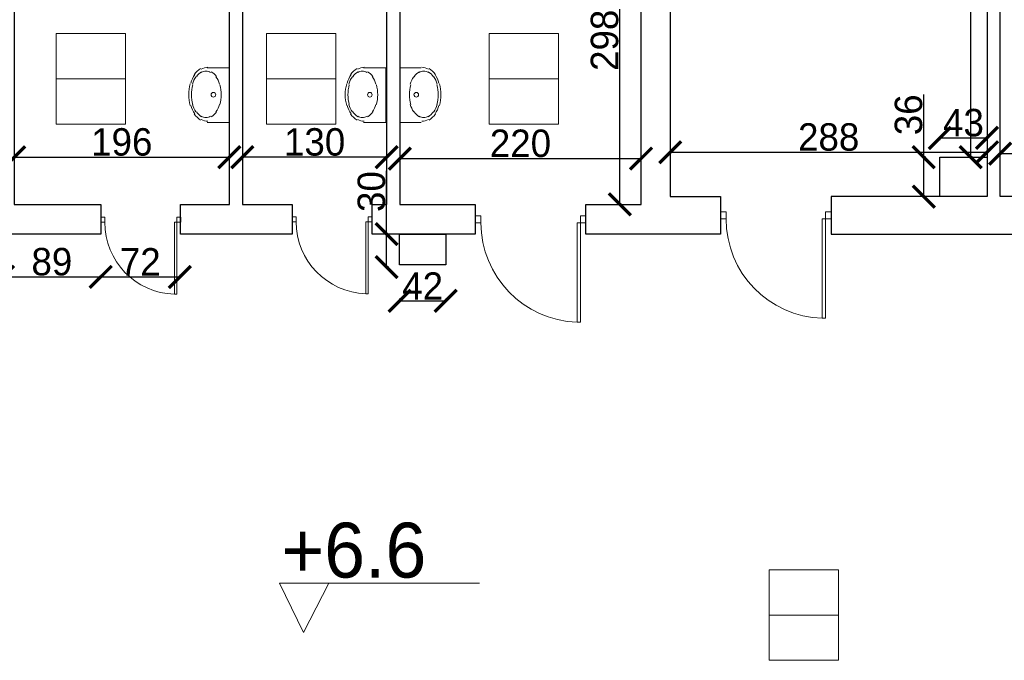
# Model space of a CAD drawing. Header units: centimetres. Extents: x -17621 to 77377, y -18613 to 66.
# Tile 129 of 173: x 29254 to 30150, y -10227 to -9643. Entities that reach past the tile are written whole.
import ezdxf

# ---------------------------------------------------------------- set-up
doc = ezdxf.new("R2010")
doc.units = ezdxf.units.CM
for name, color, linetype, lineweight in [('a_inwentaryzacja', 141, 'Continuous', 0), ('a_wymiarowanie', 211, 'Continuous', 0), ('drzwi', 2, 'Continuous', 0), ('pomieszczenia', 191, 'Continuous', 5)]:
    doc.layers.add(name, color=color, linetype=linetype, lineweight=lineweight)
for name, color, linetype in [('PDF3_A720 MEBLE', 7, 'Continuous'), ('PDF5_A710 OZNACZENIA KOMUNIKACJI', 7, 'Continuous'), ('PDF5_Text', 7, 'Continuous')]:
    doc.layers.add(name, color=color, linetype=linetype)
doc.styles.add('PDF Century Gothic', font='GOTHIC.TTF')
doc.dimstyles.new('ISO-25', dxfattribs={"dimtxt": 25, "dimasz": 20, "dimexe": 0.6, "dimexo": 0.375, "dimtad": 1, "dimdec": 0, "dimtxsty": 'PDF Century Gothic', "dimblk": 'ARCHTICK', "dimcen": 2.5, "dimadec": 1, "dimazin": 0, "dimtfac": 1, "dimtdec": 0, "dimtmove": 0, "dimatfit": 3, "dimldrblk": 'ARCHTICK', "dimfxl": 2, "dimfxlon": 1, "dimarcsym": 0})

# ---------------------------------------------------------------- blocks, each defined once
blk = doc.blocks.new('_ArchTick')
at = {"color": 0, "linetype": 'ByBlock', "const_width": 0.15}
blk.add_lwpolyline([(-0.5, -0.5), (0.5, 0.5)], dxfattribs=at)
blk = doc.blocks.new('*D169')
at = {"layer": 'a_wymiarowanie', "color": 0, "linetype": 'Continuous', "lineweight": -2, "transparency": 16777216}
for p, q in [((30146.34, -9767.03), (30146.34, -9764.43)), ((30146.34, -9765.03), (31013.09, -9765.03)), ((31013.09, -9767.03), (31013.09, -9764.43))]:
    blk.add_line(p, q, dxfattribs=at)
at = {"layer": 'Defpoints', "color": 0, "linetype": 'Continuous', "transparency": 16777216}
for p in [(31013.09, -9765.03), (30146.34, -9804.22), (31013.09, -9804.22)]:
    blk.add_point(p, dxfattribs=at)
at = {"layer": 'a_wymiarowanie', "color": 0, "linetype": 'Continuous', "lineweight": -2, "transparency": 16777216, "xscale": 20, "yscale": 20, "zscale": 20, "rotation": 180}
blk.add_blockref('_ArchTick', (30146.34, -9765.03), dxfattribs=at)
at = {"layer": 'a_wymiarowanie', "color": 0, "linetype": 'Continuous', "lineweight": -2, "transparency": 16777216, "xscale": 20, "yscale": 20, "zscale": 20}
blk.add_blockref('_ArchTick', (31013.09, -9765.03), dxfattribs=at)
at = {"layer": 'a_wymiarowanie', "color": 0, "linetype": 'Continuous', "lineweight": 0, "transparency": 16777216, "insert": (30579.71, -9751.28), "char_height": 25, "attachment_point": 5, "style": 'PDF Century Gothic'}
blk.add_mtext('867', dxfattribs=at)
blk = doc.blocks.new('*D170')
at = {"layer": 'a_wymiarowanie', "color": 0, "linetype": 'Continuous', "lineweight": -2, "transparency": 16777216}
for p, q in [((29846.07, -9765.78), (29846.07, -9763.18)), ((29846.07, -9763.78), (30134.48, -9763.78)), ((30134.48, -9765.78), (30134.48, -9763.18))]:
    blk.add_line(p, q, dxfattribs=at)
at = {"layer": 'Defpoints', "color": 0, "linetype": 'Continuous', "transparency": 16777216}
for p in [(30134.48, -9763.78), (29846.07, -9804.22), (30134.48, -9804.22)]:
    blk.add_point(p, dxfattribs=at)
at = {"layer": 'a_wymiarowanie', "color": 0, "linetype": 'Continuous', "lineweight": -2, "transparency": 16777216, "xscale": 20, "yscale": 20, "zscale": 20, "rotation": 180}
blk.add_blockref('_ArchTick', (29846.07, -9763.78), dxfattribs=at)
at = {"layer": 'a_wymiarowanie', "color": 0, "linetype": 'Continuous', "lineweight": -2, "transparency": 16777216, "xscale": 20, "yscale": 20, "zscale": 20}
blk.add_blockref('_ArchTick', (30134.48, -9763.78), dxfattribs=at)
at = {"layer": 'a_wymiarowanie', "color": 0, "linetype": 'Continuous', "lineweight": 0, "transparency": 16777216, "insert": (29990.28, -9750.03), "char_height": 25, "attachment_point": 5, "style": 'PDF Century Gothic'}
blk.add_mtext('288', dxfattribs=at)
blk = doc.blocks.new('*D171')
at = {"layer": 'a_wymiarowanie', "color": 0, "linetype": 'Continuous', "lineweight": -2, "transparency": 16777216}
for p, q in [((29599.85, -9771.53), (29599.85, -9768.93)), ((29599.85, -9769.53), (29819.52, -9769.53)), ((29819.52, -9771.53), (29819.52, -9768.93))]:
    blk.add_line(p, q, dxfattribs=at)
at = {"layer": 'Defpoints', "color": 0, "linetype": 'Continuous', "transparency": 16777216}
for p in [(29819.52, -9769.53), (29599.85, -9811.22), (29819.52, -9811.22)]:
    blk.add_point(p, dxfattribs=at)
at = {"layer": 'a_wymiarowanie', "color": 0, "linetype": 'Continuous', "lineweight": -2, "transparency": 16777216, "xscale": 20, "yscale": 20, "zscale": 20, "rotation": 180}
blk.add_blockref('_ArchTick', (29599.85, -9769.53), dxfattribs=at)
at = {"layer": 'a_wymiarowanie', "color": 0, "linetype": 'Continuous', "lineweight": -2, "transparency": 16777216, "xscale": 20, "yscale": 20, "zscale": 20}
blk.add_blockref('_ArchTick', (29819.52, -9769.53), dxfattribs=at)
at = {"layer": 'a_wymiarowanie', "color": 0, "linetype": 'Continuous', "lineweight": 0, "transparency": 16777216, "insert": (29709.68, -9755.78), "char_height": 25, "attachment_point": 5, "style": 'PDF Century Gothic'}
blk.add_mtext('220', dxfattribs=at)
blk = doc.blocks.new('*D172')
at = {"layer": 'a_wymiarowanie', "color": 0, "linetype": 'Continuous', "lineweight": -2, "transparency": 16777216}
for p, q in [((29248.79, -9770.28), (29248.79, -9767.68)), ((29248.79, -9768.28), (29444.76, -9768.28)), ((29444.76, -9770.28), (29444.76, -9767.68))]:
    blk.add_line(p, q, dxfattribs=at)
at = {"layer": 'Defpoints', "color": 0, "linetype": 'Continuous', "transparency": 16777216}
for p in [(29444.76, -9768.28), (29248.79, -9811.22), (29444.76, -9811.22)]:
    blk.add_point(p, dxfattribs=at)
at = {"layer": 'a_wymiarowanie', "color": 0, "linetype": 'Continuous', "lineweight": -2, "transparency": 16777216, "xscale": 20, "yscale": 20, "zscale": 20, "rotation": 180}
blk.add_blockref('_ArchTick', (29248.79, -9768.28), dxfattribs=at)
at = {"layer": 'a_wymiarowanie', "color": 0, "linetype": 'Continuous', "lineweight": -2, "transparency": 16777216, "xscale": 20, "yscale": 20, "zscale": 20}
blk.add_blockref('_ArchTick', (29444.76, -9768.28), dxfattribs=at)
at = {"layer": 'a_wymiarowanie', "color": 0, "linetype": 'Continuous', "lineweight": 0, "transparency": 16777216, "insert": (29346.77, -9754.53), "char_height": 25, "attachment_point": 5, "style": 'PDF Century Gothic'}
blk.add_mtext('196', dxfattribs=at)
blk = doc.blocks.new('*D173')
at = {"layer": 'a_wymiarowanie', "color": 0, "linetype": 'Continuous', "lineweight": -2, "transparency": 16777216}
for p, q in [((29456.61, -9770.28), (29456.61, -9767.68)), ((29587.99, -9768.28), (29456.61, -9768.28)), ((29587.99, -9770.28), (29587.99, -9767.68))]:
    blk.add_line(p, q, dxfattribs=at)
at = {"layer": 'Defpoints', "color": 0, "linetype": 'Continuous', "transparency": 16777216}
for p in [(29456.61, -9768.28), (29456.61, -9811.22), (29587.99, -9811.22)]:
    blk.add_point(p, dxfattribs=at)
at = {"layer": 'a_wymiarowanie', "color": 0, "linetype": 'Continuous', "lineweight": -2, "transparency": 16777216, "xscale": 20, "yscale": 20, "zscale": 20, "rotation": 180}
blk.add_blockref('_ArchTick', (29456.61, -9768.28), dxfattribs=at)
at = {"layer": 'a_wymiarowanie', "color": 0, "linetype": 'Continuous', "lineweight": -2, "transparency": 16777216, "xscale": 20, "yscale": 20, "zscale": 20}
blk.add_blockref('_ArchTick', (29587.99, -9768.28), dxfattribs=at)
at = {"layer": 'a_wymiarowanie', "color": 0, "linetype": 'Continuous', "lineweight": 0, "transparency": 16777216, "insert": (29522.3, -9754.53), "char_height": 25, "attachment_point": 5, "style": 'PDF Century Gothic'}
blk.add_mtext('130', dxfattribs=at)
blk = doc.blocks.new('*D176')
at = {"layer": 'a_wymiarowanie', "color": 0, "linetype": 'Continuous', "lineweight": -2, "transparency": 16777216}
for p, q in [((29802.12, -9512.43), (29799.52, -9512.43)), ((29800.12, -9811.22), (29800.12, -9512.43)), ((29802.12, -9811.22), (29799.52, -9811.22))]:
    blk.add_line(p, q, dxfattribs=at)
at = {"layer": 'Defpoints', "color": 0, "linetype": 'Continuous', "transparency": 16777216}
for p in [(29800.12, -9512.43), (29819.52, -9512.43), (29819.52, -9811.22)]:
    blk.add_point(p, dxfattribs=at)
at = {"layer": 'a_wymiarowanie', "color": 0, "linetype": 'Continuous', "lineweight": -2, "transparency": 16777216, "xscale": 20, "yscale": 20, "zscale": 20}
for p, rotation in [((29800.12, -9512.43), 90), ((29800.12, -9811.22), 270)]:
    blk.add_blockref('_ArchTick', p, dxfattribs=dict(at, rotation=rotation))
at = {"layer": 'a_wymiarowanie', "color": 0, "linetype": 'Continuous', "lineweight": 0, "transparency": 16777216, "insert": (29786.36, -9661.83), "char_height": 25, "attachment_point": 5, "rotation": 90, "style": 'PDF Century Gothic'}
blk.add_mtext('298', dxfattribs=at)
blk = doc.blocks.new('*D180')
at = {"layer": 'a_wymiarowanie', "color": 0, "linetype": 'Continuous', "lineweight": -2, "transparency": 16777216}
for p, q in [((30091.48, -9752.71), (30091.48, -9750.11)), ((30091.48, -9750.71), (30134.48, -9750.71)), ((30134.48, -9752.71), (30134.48, -9750.11))]:
    blk.add_line(p, q, dxfattribs=at)
at = {"layer": 'Defpoints', "color": 0, "linetype": 'Continuous', "transparency": 16777216}
for p in [(30134.48, -9750.71), (30091.48, -9768.22), (30134.48, -9768.22)]:
    blk.add_point(p, dxfattribs=at)
at = {"layer": 'a_wymiarowanie', "color": 0, "linetype": 'Continuous', "lineweight": -2, "transparency": 16777216, "xscale": 20, "yscale": 20, "zscale": 20, "rotation": 180}
blk.add_blockref('_ArchTick', (30091.48, -9750.71), dxfattribs=at)
at = {"layer": 'a_wymiarowanie', "color": 0, "linetype": 'Continuous', "lineweight": -2, "transparency": 16777216, "xscale": 20, "yscale": 20, "zscale": 20}
blk.add_blockref('_ArchTick', (30134.48, -9750.71), dxfattribs=at)
at = {"layer": 'a_wymiarowanie', "color": 0, "linetype": 'Continuous', "lineweight": 0, "transparency": 16777216, "insert": (30112.98, -9736.96), "char_height": 25, "attachment_point": 5, "style": 'PDF Century Gothic'}
blk.add_mtext('43', dxfattribs=at)
blk = doc.blocks.new('*D181')
at = {"layer": 'a_wymiarowanie', "color": 0, "linetype": 'Continuous', "lineweight": -2, "transparency": 16777216}
for p, q in [((30076.82, -9768.22), (30076.82, -9711.15)), ((30078.82, -9768.22), (30076.22, -9768.22)), ((30076.82, -9804.22), (30076.82, -9768.22)), ((30078.82, -9804.22), (30076.22, -9804.22))]:
    blk.add_line(p, q, dxfattribs=at)
at = {"layer": 'Defpoints', "color": 0, "linetype": 'Continuous', "transparency": 16777216}
for p in [(30076.82, -9768.22), (30091.48, -9768.22), (30091.48, -9804.22)]:
    blk.add_point(p, dxfattribs=at)
at = {"layer": 'a_wymiarowanie', "color": 0, "linetype": 'Continuous', "lineweight": -2, "transparency": 16777216, "xscale": 20, "yscale": 20, "zscale": 20}
for p, rotation in [((30076.82, -9768.22), 90), ((30076.82, -9804.22), 270)]:
    blk.add_blockref('_ArchTick', p, dxfattribs=dict(at, rotation=rotation))
at = {"layer": 'a_wymiarowanie', "color": 0, "linetype": 'Continuous', "lineweight": 0, "transparency": 16777216, "insert": (30063.06, -9729.68), "char_height": 25, "attachment_point": 5, "rotation": 90, "style": 'PDF Century Gothic'}
blk.add_mtext('36', dxfattribs=at)
blk = doc.blocks.new('*D182')
at = {"layer": 'a_wymiarowanie', "color": 0, "linetype": 'Continuous', "lineweight": -2, "transparency": 16777216}
for p, q in [((30121.6, -9235.49), (30119, -9235.49)), ((30119.6, -9768.22), (30119.6, -9235.49)), ((30121.6, -9768.22), (30119, -9768.22))]:
    blk.add_line(p, q, dxfattribs=at)
at = {"layer": 'Defpoints', "color": 0, "linetype": 'Continuous', "transparency": 16777216}
for p in [(30119.6, -9235.49), (30134.48, -9235.49), (30134.48, -9768.22)]:
    blk.add_point(p, dxfattribs=at)
at = {"layer": 'a_wymiarowanie', "color": 0, "linetype": 'Continuous', "lineweight": -2, "transparency": 16777216, "xscale": 20, "yscale": 20, "zscale": 20}
for p, rotation in [((30119.6, -9235.49), 90), ((30119.6, -9768.22), 270)]:
    blk.add_blockref('_ArchTick', p, dxfattribs=dict(at, rotation=rotation))
at = {"layer": 'a_wymiarowanie', "color": 0, "linetype": 'Continuous', "lineweight": 0, "transparency": 16777216, "insert": (30105.84, -9501.86), "char_height": 25, "attachment_point": 5, "rotation": 90, "style": 'PDF Century Gothic'}
blk.add_mtext('533', dxfattribs=at)
blk = doc.blocks.new('*D904')
at = {"layer": 'a_wymiarowanie', "color": 0, "linetype": 'Continuous', "lineweight": -2, "transparency": 16777216}
for p, q in [((29238.63, -9875.33), (29238.63, -9877.93)), ((29238.63, -9877.33), (29327.6, -9877.33)), ((29327.6, -9875.33), (29327.6, -9877.93))]:
    blk.add_line(p, q, dxfattribs=at)
at = {"layer": 'Defpoints', "color": 0, "linetype": 'Continuous', "transparency": 16777216}
for p in [(29238.63, -9838.31), (29327.6, -9838.31), (29327.6, -9877.33)]:
    blk.add_point(p, dxfattribs=at)
at = {"layer": 'a_wymiarowanie', "color": 0, "linetype": 'Continuous', "lineweight": -2, "transparency": 16777216, "xscale": 20, "yscale": 20, "zscale": 20, "rotation": 180}
blk.add_blockref('_ArchTick', (29238.63, -9877.33), dxfattribs=at)
at = {"layer": 'a_wymiarowanie', "color": 0, "linetype": 'Continuous', "lineweight": -2, "transparency": 16777216, "xscale": 20, "yscale": 20, "zscale": 20}
blk.add_blockref('_ArchTick', (29327.6, -9877.33), dxfattribs=at)
at = {"layer": 'a_wymiarowanie', "color": 0, "linetype": 'Continuous', "lineweight": 0, "transparency": 16777216, "insert": (29283.11, -9863.58), "char_height": 25, "attachment_point": 5, "style": 'PDF Century Gothic'}
blk.add_mtext('89', dxfattribs=at)
blk = doc.blocks.new('*D905')
at = {"layer": 'a_wymiarowanie', "color": 0, "linetype": 'Continuous', "lineweight": -2, "transparency": 16777216}
for p, q in [((29327.6, -9875.33), (29327.6, -9877.93)), ((29327.6, -9877.33), (29399.6, -9877.33)), ((29399.6, -9875.33), (29399.6, -9877.93))]:
    blk.add_line(p, q, dxfattribs=at)
at = {"layer": 'Defpoints', "color": 0, "linetype": 'Continuous', "transparency": 16777216}
for p in [(29327.6, -9838.31), (29399.6, -9838.31), (29399.6, -9877.33)]:
    blk.add_point(p, dxfattribs=at)
at = {"layer": 'a_wymiarowanie', "color": 0, "linetype": 'Continuous', "lineweight": -2, "transparency": 16777216, "xscale": 20, "yscale": 20, "zscale": 20, "rotation": 180}
blk.add_blockref('_ArchTick', (29327.6, -9877.33), dxfattribs=at)
at = {"layer": 'a_wymiarowanie', "color": 0, "linetype": 'Continuous', "lineweight": -2, "transparency": 16777216, "xscale": 20, "yscale": 20, "zscale": 20}
blk.add_blockref('_ArchTick', (29399.6, -9877.33), dxfattribs=at)
at = {"layer": 'a_wymiarowanie', "color": 0, "linetype": 'Continuous', "lineweight": 0, "transparency": 16777216, "insert": (29363.6, -9863.58), "char_height": 25, "attachment_point": 5, "style": 'PDF Century Gothic'}
blk.add_mtext('72', dxfattribs=at)
blk = doc.blocks.new('*D906')
at = {"layer": 'a_wymiarowanie', "color": 0, "linetype": 'Continuous', "lineweight": -2, "transparency": 16777216}
for p, q in [((29599.67, -9897.1), (29599.67, -9899.7)), ((29599.67, -9899.1), (29641.67, -9899.1)), ((29641.67, -9897.1), (29641.67, -9899.7))]:
    blk.add_line(p, q, dxfattribs=at)
at = {"layer": 'Defpoints', "color": 0, "linetype": 'Continuous', "transparency": 16777216}
for p in [(29599.67, -9866.31), (29641.67, -9866.31), (29641.67, -9899.1)]:
    blk.add_point(p, dxfattribs=at)
at = {"layer": 'a_wymiarowanie', "color": 0, "linetype": 'Continuous', "lineweight": -2, "transparency": 16777216, "xscale": 20, "yscale": 20, "zscale": 20, "rotation": 180}
blk.add_blockref('_ArchTick', (29599.67, -9899.1), dxfattribs=at)
at = {"layer": 'a_wymiarowanie', "color": 0, "linetype": 'Continuous', "lineweight": -2, "transparency": 16777216, "xscale": 20, "yscale": 20, "zscale": 20}
blk.add_blockref('_ArchTick', (29641.67, -9899.1), dxfattribs=at)
at = {"layer": 'a_wymiarowanie', "color": 0, "linetype": 'Continuous', "lineweight": 0, "transparency": 16777216, "insert": (29620.67, -9885.66), "char_height": 25, "attachment_point": 5, "style": 'PDF Century Gothic'}
blk.add_mtext('42', dxfattribs=at)
blk = doc.blocks.new('*D907')
at = {"layer": 'a_wymiarowanie', "color": 0, "linetype": 'Continuous', "lineweight": -2, "transparency": 16777216}
for p, q in [((29587.85, -9838.31), (29587.85, -9780.83)), ((29589.85, -9838.31), (29587.25, -9838.31)), ((29587.85, -9868.31), (29587.85, -9838.31)), ((29589.85, -9868.31), (29587.25, -9868.31))]:
    blk.add_line(p, q, dxfattribs=at)
at = {"layer": 'Defpoints', "color": 0, "linetype": 'Continuous', "transparency": 16777216}
for p in [(29587.85, -9838.31), (29599.67, -9838.31), (29599.67, -9868.31)]:
    blk.add_point(p, dxfattribs=at)
at = {"layer": 'a_wymiarowanie', "color": 0, "linetype": 'Continuous', "lineweight": -2, "transparency": 16777216, "xscale": 20, "yscale": 20, "zscale": 20}
for p, rotation in [((29587.85, -9838.31), 90), ((29587.85, -9868.31), 270)]:
    blk.add_blockref('_ArchTick', p, dxfattribs=dict(at, rotation=rotation))
at = {"layer": 'a_wymiarowanie', "color": 0, "linetype": 'Continuous', "lineweight": 0, "transparency": 16777216, "insert": (29574.09, -9799.57), "char_height": 25, "attachment_point": 5, "rotation": 90, "style": 'PDF Century Gothic'}
blk.add_mtext('30', dxfattribs=at)

msp = doc.modelspace()

# ---------------------------------------------------------------- linework, layer by layer
at = {"layer": 'a_inwentaryzacja', "lineweight": 25}
for points in [[(29275.03, -9500.62), (29275.03, -9512.42), (29248.79, -9512.44), (29248.79, -9811.22), (29327.6, -9811.22), (29327.6, -9838.31), (29238.63, -9838.31), (29238.63, -9801.23), (29238.63, -9235.49), (29208, -9235.49), (29208, -9199.09), (29263.04, -9199.09), (29263.04, -9235.49), (29248.79, -9235.49), (29248.79, -9500.62)], [(29775.13, -9500.7), (29819.52, -9500.62), (29819.52, -9235.49), (29802.36, -9235.49), (29802.36, -9199.09), (29862.47, -9199.09), (29862.47, -9235.49), (29846.07, -9235.49), (29846.07, -9804.22), (29891.74, -9804.22), (29891.74, -9838.31), (29769.34, -9838.31), (29769.34, -9811.22), (29819.52, -9811.22), (29819.52, -9512.26), (29775.13, -9512.34)], [(30796.82, -9838.31), (30796.82, -9804.22), (30146.34, -9804.22), (30146.34, -9235.49), (30163.04, -9235.49), (30163.04, -9199.09), (30102.92, -9199.09), (30102.92, -9235.49), (30134.48, -9235.49), (30134.48, -9804.22), (29992.49, -9804.22), (29992.49, -9838.31)]]:
    msp.add_lwpolyline(points, close=True, dxfattribs=at)
for points in [[(29456.61, -9512.43), (29456.61, -9811.22), (29501.91, -9811.22), (29501.91, -9838.31), (29400.17, -9838.31), (29400.17, -9811.22), (29444.76, -9811.22), (29444.76, -9512.43)], [(29599.85, -9512.43), (29599.85, -9811.22), (29668.59, -9811.22), (29668.59, -9838.31), (29574.75, -9838.31), (29574.75, -9811.22), (29587.99, -9811.22), (29587.99, -9512.43)]]:
    msp.add_lwpolyline(points, dxfattribs=at)
at = {"layer": 'a_inwentaryzacja', "linetype": 'Continuous', "lineweight": 25}
for points in [[(30134.48, -9804.22), (30091.48, -9804.22), (30091.48, -9768.22), (30134.48, -9768.22)], [(29599.67, -9838.31), (29641.67, -9838.31), (29641.67, -9866.31), (29599.67, -9866.31)]]:
    msp.add_lwpolyline(points, close=True, dxfattribs=at)
at = {"layer": 'drzwi'}
for points in [[(29331.24, -9827.52), (29327.6, -9827.52), (29327.6, -9822.9), (29331.24, -9822.9)], [(29505.55, -9827.08), (29501.91, -9827.08), (29501.91, -9822.46), (29505.55, -9822.46)], [(29673.75, -9827.96), (29668.72, -9827.96), (29668.72, -9821.58), (29673.75, -9821.58)], [(29896.9, -9824.46), (29891.87, -9824.46), (29891.87, -9818.08), (29896.9, -9818.08)]]:
    msp.add_lwpolyline(points, close=True, dxfattribs=at)
for points in [[(29396.8, -9827.52), (29400.44, -9827.52), (29400.44, -9822.9), (29396.8, -9822.9), (29396.8, -9827.52), (29394.62, -9827.52), (29394.62, -9893.04), (29396.8, -9893.08), (29396.8, -9827.52)], [(29571.11, -9827.08), (29574.75, -9827.08), (29574.75, -9822.46), (29571.11, -9822.46), (29571.11, -9827.08), (29568.93, -9827.08), (29568.93, -9892.61), (29571.11, -9892.64), (29571.11, -9827.08)], [(29764.31, -9827.96), (29769.34, -9827.96), (29769.34, -9821.58), (29764.31, -9821.58), (29764.31, -9827.96), (29761.29, -9827.96), (29761.29, -9918.47), (29764.31, -9918.52), (29764.31, -9827.96)], [(29987.46, -9824.46), (29992.49, -9824.46), (29992.49, -9818.08), (29987.46, -9818.08), (29987.46, -9824.46), (29984.44, -9824.46), (29984.44, -9914.97), (29987.46, -9915.02), (29987.46, -9824.46)]]:
    msp.add_lwpolyline(points, dxfattribs=at)
for centre, radius in [((29396.72, -9827.64), 65.48), ((29571.02, -9827.2), 65.48), ((29764.19, -9828.13), 90.44), ((29987.34, -9824.63), 90.44)]:
    msp.add_arc(centre, radius, 179.89445, 268.1637, dxfattribs=at)
at = {"layer": 'PDF3_A720 MEBLE', "lineweight": 0}
for points in [[(29424.44, -9686.76), (29444.76, -9686.76), (29444.76, -9736.72), (29424.44, -9736.72)], [(29566.83, -9686.76), (29587.15, -9686.76), (29587.15, -9736.72), (29566.83, -9736.72)], [(29619.32, -9686.76), (29599.85, -9686.76), (29599.85, -9736.72), (29619.32, -9736.72)]]:
    msp.add_lwpolyline(points, dxfattribs=at)
for points in [[(29427.6, -9691, 0.138479), (29423.39, -9689.81, 0.138478), (29419.18, -9691)], [(29569.99, -9691, 0.138479), (29565.79, -9689.81, 0.138478), (29561.58, -9691)], [(29625.88, -9691, 0.138478), (29621.67, -9689.81, 0.138478), (29617.46, -9691)], [(29409.09, -9701.49, 0.068248), (29407.73, -9711.4, 0.068273), (29409.09, -9721.32)], [(29411.5, -9702.4, 0.068248), (29410.27, -9711.4, 0.068272), (29411.5, -9720.41)], [(29436.12, -9720.41, 0.068272), (29437.36, -9711.4, 0.068272), (29436.12, -9702.4)], [(29551.49, -9701.49, 0.068248), (29550.13, -9711.4, 0.068273), (29551.49, -9721.32)], [(29553.9, -9702.4, 0.068248), (29552.67, -9711.4, 0.068272), (29553.9, -9720.41)], [(29578.52, -9720.41, 0.068272), (29579.76, -9711.4, 0.068272), (29578.52, -9702.4)], [(29609.78, -9702.4, 0.068248), (29608.55, -9711.4, 0.068272), (29609.78, -9720.41)], [(29633.56, -9720.41, 0.068272), (29634.79, -9711.4, 0.068272), (29633.56, -9702.4)], [(29635.97, -9721.32, 0.068272), (29637.33, -9711.4, 0.068272), (29635.97, -9701.48)], [(29419.18, -9730.96, 0.138478), (29423.39, -9732.15, 0.138478), (29427.6, -9730.96)], [(29561.58, -9730.96, 0.138478), (29565.79, -9732.15, 0.138478), (29570, -9730.96)], [(29617.46, -9730.96, 0.138478), (29621.67, -9732.15, 0.138478), (29625.88, -9730.96)]]:
    msp.add_lwpolyline(points, format="xyb", dxfattribs=at)
for centre in [(29430.16, -9711.4), (29572.56, -9711.4), (29614.9, -9711.4)]:
    msp.add_circle(centre, 2.12, dxfattribs=at)
for centre, radius, start, end in [((29428.47, -9703.78), 19.05, 121.54174, 145.98634), ((29425.08, -9697.86), 11.43, 90.0055, 121.5417), ((29570.87, -9703.78), 19.05, 121.54174, 145.98634), ((29567.48, -9697.86), 11.43, 90.0055, 121.5417), ((29619.98, -9697.86), 11.43, 58.46384, 89.99994), ((29616.59, -9703.78), 19.05, 34.01924, 58.46375), ((29435.24, -9708.02), 26.67, 145.98641, 164.38284), ((29433.55, -9708.02), 23.28, 145.98628, 164.38291), ((29427.62, -9703.78), 15.66, 121.54172, 145.9863), ((29420, -9703.78), 15.66, 34.01906, 58.46389), ((29413.23, -9708.02), 23.28, 15.62257, 34.01915), ((29577.64, -9708.02), 26.67, 145.98641, 164.38284), ((29575.95, -9708.02), 23.28, 145.98628, 164.38291), ((29570.02, -9703.78), 15.66, 121.54172, 145.9863), ((29562.4, -9703.78), 15.66, 34.01906, 58.46389), ((29555.63, -9708.02), 23.28, 15.62257, 34.01915), ((29631.83, -9708.02), 23.28, 145.98628, 164.38291), ((29625.9, -9703.78), 15.66, 121.54172, 145.9863), ((29617.44, -9703.78), 15.66, 34.01906, 58.46389), ((29611.51, -9708.02), 23.28, 15.62257, 34.01915), ((29609.82, -9708.02), 26.67, 15.62249, 34.01923), ((29435.24, -9713.94), 26.67, 195.62249, 214.01923), ((29433.55, -9713.94), 23.28, 195.62257, 214.01915), ((29413.23, -9713.94), 23.28, 325.98085, 344.37743), ((29577.64, -9713.94), 26.67, 195.62249, 214.01923), ((29575.95, -9713.94), 23.28, 195.62257, 214.01915), ((29555.63, -9713.94), 23.28, 325.98085, 344.37743), ((29631.83, -9713.94), 23.28, 195.62257, 214.01915), ((29611.51, -9713.94), 23.28, 325.98085, 344.37743), ((29609.82, -9713.94), 26.67, 325.98077, 344.37751), ((29428.47, -9718.18), 19.05, 214.01924, 238.46375), ((29427.62, -9718.18), 15.66, 214.01906, 238.46389), ((29425.08, -9724.1), 11.43, 238.46384, 269.99994), ((29420, -9718.18), 15.66, 301.53611, 325.98094), ((29570.87, -9718.18), 19.05, 214.01924, 238.46375), ((29570.02, -9718.18), 15.66, 214.01906, 238.46389), ((29567.48, -9724.1), 11.43, 238.46384, 269.99994), ((29562.4, -9718.18), 15.66, 301.53611, 325.98094), ((29625.9, -9718.18), 15.66, 214.01906, 238.46389), ((29619.98, -9724.1), 11.43, 270.00006, 301.53616), ((29617.44, -9718.18), 15.66, 301.53611, 325.98094), ((29616.59, -9718.18), 19.05, 301.53625, 325.98076)]:
    msp.add_arc(centre, radius, start, end, dxfattribs=at)
at = {"layer": 'PDF5_A710 OZNACZENIA KOMUNIKACJI', "lineweight": 5}
msp.add_lwpolyline([(29490.25, -10156.29), (29535.12, -10156.29), (29490.25, -10156.29), (29512.26, -10201.16), (29535.12, -10156.29), (29490.25, -10156.29), (29512.26, -10201.16), (29535.12, -10156.29), (29672.28, -10156.29)], dxfattribs=at)
at = {"layer": 'pomieszczenia'}
for p, q in [((29287.17, -9696.92), (29350.25, -9696.92)), ((29478.55, -9696.92), (29541.63, -9696.92)), ((29681.21, -9696.92), (29744.29, -9696.92)), ((29936.14, -10185.34), (29999.22, -10185.34))]:
    msp.add_line(p, q, dxfattribs=at)
for points in [[(29287.17, -9655.75), (29350.25, -9655.75), (29350.25, -9738.09), (29287.17, -9738.09)], [(29478.55, -9655.75), (29541.63, -9655.75), (29541.63, -9738.09), (29478.55, -9738.09)], [(29681.21, -9655.75), (29744.29, -9655.75), (29744.29, -9738.09), (29681.21, -9738.09)], [(29936.14, -10144.17), (29999.22, -10144.17), (29999.22, -10226.5), (29936.14, -10226.5)]]:
    msp.add_lwpolyline(points, close=True, dxfattribs=at)

# ---------------------------------------------------------------- texts
at = {"layer": 'PDF5_Text', "insert": (29492, -10126.52), "char_height": 50, "attachment_point": 4, "style": 'PDF Century Gothic'}
msp.add_mtext('+6.6', dxfattribs=at)

# ---------------------------------------------------------------- dimensions: what is measured, and where the dimension line sits
at = {"layer": 'a_wymiarowanie', "linetype": 'Continuous', "lineweight": 0}
for base, p1, p2, picture, middle in [((30119.6, -9235.49), (30134.48, -9768.22), (30134.48, -9235.49), '*D182', (30105.84, -9501.86)), ((30076.82, -9768.22), (30091.48, -9804.22), (30091.48, -9768.22), '*D181', (30063.06, -9729.68)), ((29587.85, -9838.31), (29599.67, -9868.31), (29599.67, -9838.31), '*D907', (29574.09, -9799.57))]:
    dim = msp.add_linear_dim(base=base, p1=p1, p2=p2, angle=90, dimstyle='ISO-25', dxfattribs=at)
    dim.commit()
    dim.dimension.update_dxf_attribs({"geometry": picture, "text_midpoint": middle})
dim = msp.add_linear_dim(base=(29800.12, -9512.43), p1=(29819.52, -9811.22), p2=(29819.52, -9512.43), angle=90, text='298', dimstyle='ISO-25', dxfattribs=at)
dim.commit()
dim.dimension.update_dxf_attribs({"geometry": '*D176', "text_midpoint": (29786.36, -9661.83)})
for base, p1, p2, picture, middle in [((30134.48, -9750.71), (30091.48, -9768.22), (30134.48, -9768.22), '*D180', (30112.98, -9736.96)), ((30134.48, -9763.78), (29846.07, -9804.22), (30134.48, -9804.22), '*D170', (29990.28, -9750.03)), ((29444.76, -9768.28), (29248.79, -9811.22), (29444.76, -9811.22), '*D172', (29346.77, -9754.53)), ((29819.52, -9769.53), (29599.85, -9811.22), (29819.52, -9811.22), '*D171', (29709.68, -9755.78)), ((31013.09, -9765.03), (30146.34, -9804.22), (31013.09, -9804.22), '*D169', (30579.71, -9751.28)), ((29327.6, -9877.33), (29238.63, -9838.31), (29327.6, -9838.31), '*D904', (29283.11, -9863.58)), ((29399.6, -9877.33), (29327.6, -9838.31), (29399.6, -9838.31), '*D905', (29363.6, -9863.58)), ((29641.67, -9899.1), (29599.67, -9866.31), (29641.67, -9866.31), '*D906', (29620.67, -9885.66))]:
    dim = msp.add_linear_dim(base=base, p1=p1, p2=p2, dimstyle='ISO-25', dxfattribs=at)
    dim.commit()
    dim.dimension.update_dxf_attribs({"geometry": picture, "text_midpoint": middle})
dim = msp.add_linear_dim(base=(29456.61, -9768.28), p1=(29587.99, -9811.22), p2=(29456.61, -9811.22), text='130', dimstyle='ISO-25', dxfattribs=at)
dim.commit()
dim.dimension.update_dxf_attribs({"geometry": '*D173', "text_midpoint": (29522.3, -9754.53)})

doc.saveas('drawing.dxf')
